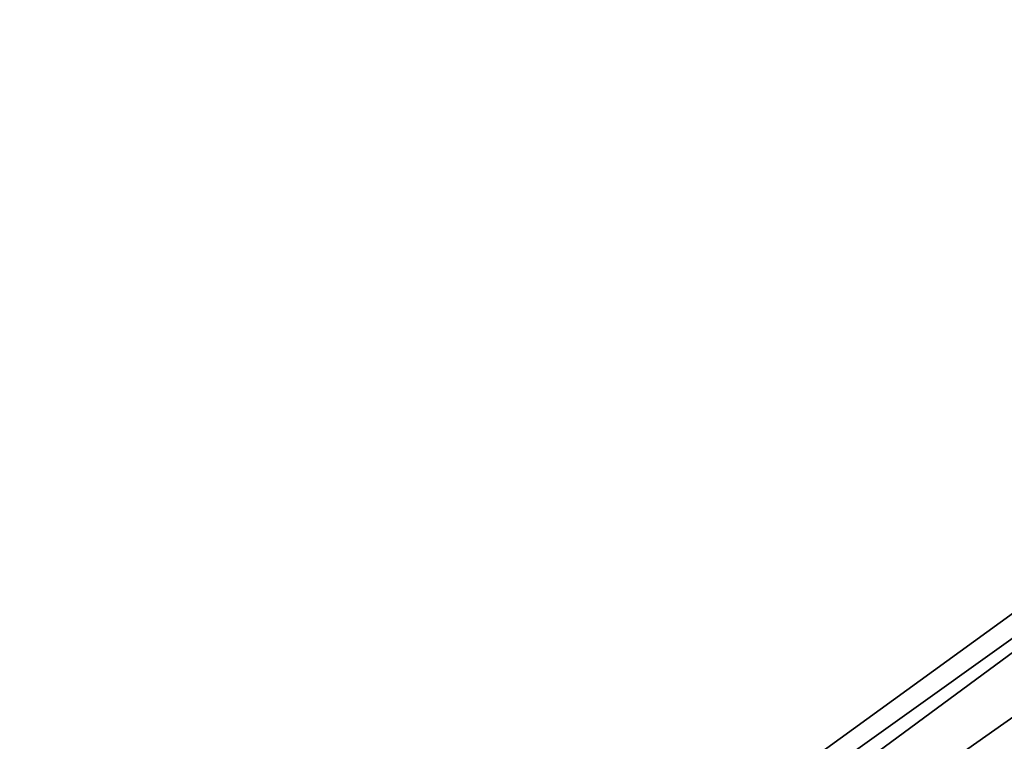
# Model space of a CAD drawing. Header units: millimetres. Extents: x -272 to 272, y -208 to 348.
# Tile 252 of 256: x -157.62 to -149.45, y 206.14 to 212.12. Entities that reach past the tile are written whole.
import ezdxf

# ---------------------------------------------------------------- set-up
doc = ezdxf.new("R2010")
doc.units = ezdxf.units.MM
doc.layers.add('LDS sedak', color=7, linetype='Continuous')

msp = doc.modelspace()

# ---------------------------------------------------------------- meshes
at = {"layer": 'LDS sedak'}
mesh = msp.add_polyface(dxfattribs=at)
corners = [(-144.9294, 207.7392, 469.3116), (-146.1071, 208.4027, 467.1854), (-152.871, 203.3156, 470.9169), (-151.5534, 202.6142, 472.9566), (-146.9312, 208.6802, 465.6705), (-153.7917, 203.6276, 469.4599), (-147.4615, 208.5906, 464.634), (-154.3812, 203.5776, 468.4544), (-147.7575, 208.1525, 463.9428), (-154.7051, 203.1934, 467.7694), (-129.63, 216.8043, 462.8009), (-130.524, 217.3906, 460.5389), (-138.7233, 213.0651, 463.7371), (-137.6885, 212.4409, 465.9372), (-131.1532, 217.6007, 458.9331), (-139.4492, 213.3081, 462.1727), (-131.566, 217.4365, 457.8486), (-139.92, 213.1799, 461.1098), (-131.8106, 216.9001, 457.1508), (-140.1897, 212.6908, 460.4145), (-154.491, 199.3893, 466.5045), (-154.6695, 200.532, 466.7024), (-147.7649, 205.2209, 462.9714), (-147.622, 203.9688, 462.8247), (-154.798, 201.598, 466.9477), (-147.8643, 206.3904, 463.1713), (-154.8265, 202.5107, 467.2875), (-147.8763, 207.3951, 463.4774), (-140.2543, 209.5071, 459.5338), (-140.1531, 208.1534, 459.4348), (-140.3187, 210.7731, 459.6911), (-140.3094, 211.8635, 459.9652), (-131.9365, 213.4854, 456.3534), (-131.8787, 212.0387, 456.2976), (-131.9644, 214.8396, 456.4722), (-131.9324, 216.0087, 456.717), (-157.618, 197.1159, 476.7816), (-155.7382, 195.9079, 479.3131), (-149.8428, 201.4341, 475.6188), (-153.7407, 193.9055, 482.129), (-148.0213, 199.4401, 478.5783), (-152.0162, 190.7376, 484.8362), (-146.4404, 196.2355, 481.4187), (-150.9553, 186.0334, 487.0421), (-145.4518, 191.4236, 483.7235), (-143.4003, 206.6031, 472.0876), (-141.7699, 204.6358, 475.1747), (-140.35, 201.4105, 478.1398), (-139.4526, 196.5007, 480.5498), (-136.3454, 211.3509, 468.8105), (-134.9127, 209.4116, 472.0094), (-133.6639, 206.1648, 475.0896), (-132.8721, 201.1524, 477.607), (-128.4703, 215.7583, 465.7561), (-127.2338, 213.8437, 469.0513), (-126.1571, 210.5702, 472.2356), (-139.7427, 180.9797, 482.8827), (-139.2984, 189.6121, 482.0854), (-145.3041, 184.7337, 485.1855), (-145.8343, 176.4002, 485.9346), (-150.8339, 179.5437, 488.4561), (-151.4688, 171.5066, 489.1972), (-156.0116, 180.4883, 490.3891), (-155.935, 174.2123, 491.7883), (-133.8026, 174.7262, 480.4877), (-133.1103, 185.12, 480.1093), (-140.55, 170.9712, 483.1919), (-132.7305, 194.0565, 479.2341)]
mesh.append_faces([[corners[k] for k in face] for face in [(0, 1, 2, 3), (1, 4, 5, 2), (4, 6, 7, 5), (6, 8, 9, 7), (10, 11, 12, 13), (11, 14, 15, 12), (14, 16, 17, 15), (16, 18, 19, 17), (13, 12, 1, 0), (12, 15, 4, 1), (15, 17, 6, 4), (17, 19, 8, 6), (20, 21, 22, 23), (21, 24, 25, 22), (24, 26, 27, 25), (26, 9, 8, 27), (23, 22, 28, 29), (22, 25, 30, 28), (25, 27, 31, 30), (27, 8, 19, 31), (29, 28, 32, 33), (28, 30, 34, 32), (30, 31, 35, 34), (31, 19, 18, 35), (36, 37, 38, 3), (37, 39, 40, 38), (39, 41, 42, 40), (41, 43, 44, 42), (3, 38, 45, 0), (38, 40, 46, 45), (40, 42, 47, 46), (42, 44, 48, 47), (0, 45, 49, 13), (45, 46, 50, 49), (46, 47, 51, 50), (47, 48, 52, 51), (13, 49, 53, 10), (49, 50, 54, 53), (50, 51, 55, 54), (56, 57, 58, 59), (57, 48, 44, 58), (59, 58, 60, 61), (58, 44, 43, 60), (60, 43, 62, 63), (64, 65, 56, 66), (65, 67, 57, 56), (67, 52, 48, 57)]])

doc.saveas('drawing.dxf')
